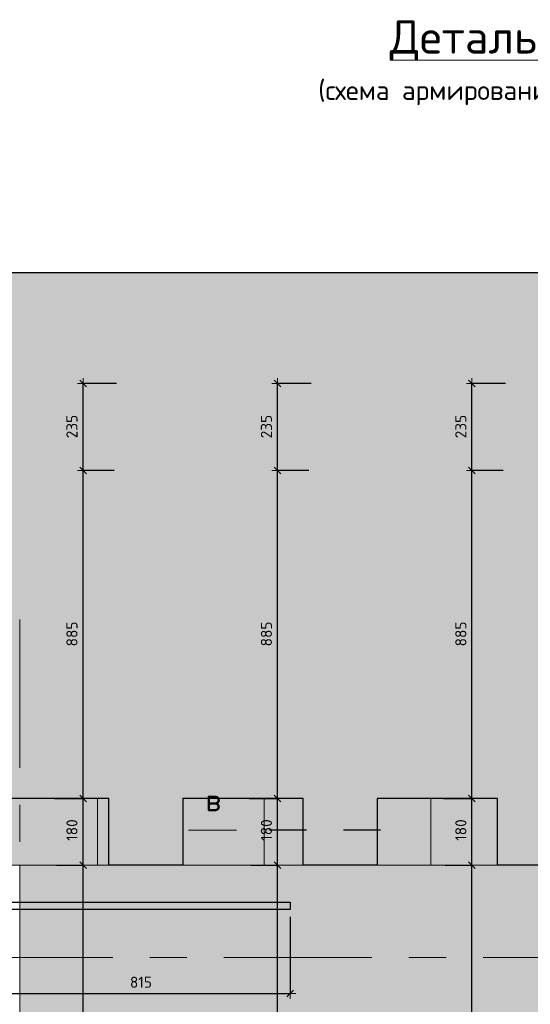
# Model space of a CAD drawing. Header units: metres. Extents: x -38 to 98, y -15 to 21.
# Tile 54 of 147: x 81.24 to 82.62, y -6.23 to -3.57. Entities that reach past the tile are written whole.
import ezdxf

# ---------------------------------------------------------------- set-up
doc = ezdxf.new("R2010")
doc.units = ezdxf.units.M
doc.header["$PDMODE"] = 65
for name, pattern in [('______11', [0.5, 0.4, -0.05, 0, -0.05]), ('______2', [0.0405, 0.03, -0.0105]), ('______5', [1.1, 0.8, -0.1, 0.1, -0.1])]:
    doc.linetypes.add(name, pattern=pattern)
doc.layers.add('XR$5$Арм.стержн.Доп. Арм верхн.зоны Х', color=7, linetype='Continuous', lineweight=35, true_color=0x8c8cff)
for name, color, linetype, lineweight in [('XR$5$ВК__отв в полу 1-2 эт', 220, 'Continuous', 25), ('XR$5$Общий слой (1)_1', 7, 'Continuous', 13), ('XR$5$Осевая линия (1)', 7, '______5', 13), ('XR$5$Перекрытие (1)', 7, 'Continuous', 35), ('XR$5$Размерная линия (1)', 7, 'Continuous', 13), ('XR$5$Текст_ общее_1', 7, 'Continuous', 13)]:
    doc.layers.add(name, color=color, linetype=linetype, lineweight=lineweight)
doc.styles.add('ISOCPEUR', font='txt')
doc.dimstyles.new('DIMSTYLE_24', dxfattribs={"dimtxt": 0.03, "dimasz": 0.03, "dimexe": 0, "dimexo": 0, "dimgap": 0.015, "dimtad": 2, "dimdec": 0, "dimlfac": 1000, "dimrnd": 5, "dimzin": 12, "dimdsep": 46, "dimtxsty": 'ISOCPEUR', "dimblk1": 'ALL_ML_STRICH', "dimblk2": 'ALL_ML_STRICH', "dimsah": 1, "dimcen": 0, "dimclrd": 7, "dimclre": 256, "dimclrt": 7, "dimadec": 0, "dimazin": 0, "dimtfac": 1, "dimtdec": 0, "dimtix": 1, "dimtmove": 2, "dimatfit": 3, "dimfxl": 0, "dimtzin": 0, "dimlwd": 0, "dimlwe": -3, "dimarcsym": 0})
pattern_1 = [(0, (0.45, 0.45), (0.225, 0.225), [0.225, -0.225]), (90, (0.45, 0.45), (-0.225, 0.225), [0.225, -0.225])]

# ---------------------------------------------------------------- blocks, each defined once
blk = doc.blocks.new('ALL_ML_STRICH')
at = {"color": 0, "linetype": 'ByBlock', "lineweight": -2}
for p, q in [((-1, 0), (0.5, 0)), ((-0.3, -0.3), (0.3, 0.3)), ((0, -0.5), (0, 0.5))]:
    blk.add_line(p, q, dxfattribs=at)
blk = doc.blocks.new('*D731')
at = {"layer": 'DEFPOINTS', "color": 7, "linetype": 'Continuous', "lineweight": 13, "transparency": 33554687}
for p in [(82.3694, -5.8499), (82.4614, -6.7349), (82.5656, -6.7349)]:
    blk.add_point(p, dxfattribs=at)
at = {"layer": 'XR$5$Размерная линия (1)', "color": 9, "linetype": 'Continuous', "lineweight": -2, "true_color": 0xc7c7c7, "transparency": 33554687}
for p, q in [((82.3894, -5.8499), (82.4614, -5.8499)), ((82.5456, -6.7349), (82.4614, -6.7349))]:
    blk.add_line(p, q, dxfattribs=at)
at = {"layer": 'XR$5$Размерная линия (1)', "color": 7, "linetype": 'Continuous', "lineweight": -2, "transparency": 33554687}
blk.add_line((82.4614, -6.7349), (82.4614, -5.8499), dxfattribs=at)
at = {"layer": 'XR$5$Размерная линия (1)', "color": 7, "linetype": 'Continuous', "lineweight": 13, "transparency": 33554687, "xscale": 0.03, "yscale": 0.03, "zscale": 0.03}
for p, rotation in [((82.4614, -5.8499), 90), ((82.4614, -6.7349), 270)]:
    blk.add_blockref('ALL_ML_STRICH', p, dxfattribs=dict(at, rotation=rotation))
at = {"layer": 'XR$5$Размерная линия (1)', "color": 7, "linetype": 'Continuous', "lineweight": 13, "transparency": 33554687, "insert": (82.4314, -6.2909), "char_height": 0.03, "width": 0.09, "attachment_point": 5, "rotation": 90, "style": 'ISOCPEUR'}
blk.add_mtext('\\A1;{885}', dxfattribs=at)
blk = doc.blocks.new('*D732')
at = {"layer": 'DEFPOINTS', "color": 7, "linetype": 'Continuous', "lineweight": 13, "transparency": 33554687}
for p in [(82.3647, -5.6699), (82.3694, -5.8499), (82.4614, -5.8499)]:
    blk.add_point(p, dxfattribs=at)
at = {"layer": 'XR$5$Размерная линия (1)', "color": 9, "linetype": 'Continuous', "lineweight": -2, "true_color": 0xc7c7c7, "transparency": 33554687}
for p, q in [((82.3847, -5.6699), (82.4614, -5.6699)), ((82.3894, -5.8499), (82.4614, -5.8499))]:
    blk.add_line(p, q, dxfattribs=at)
at = {"layer": 'XR$5$Размерная линия (1)', "color": 7, "linetype": 'Continuous', "lineweight": -2, "transparency": 33554687}
blk.add_line((82.4614, -5.8499), (82.4614, -5.6699), dxfattribs=at)
at = {"layer": 'XR$5$Размерная линия (1)', "color": 7, "linetype": 'Continuous', "lineweight": 13, "transparency": 33554687, "xscale": 0.03, "yscale": 0.03, "zscale": 0.03}
for p, rotation in [((82.4614, -5.6699), 90), ((82.4614, -5.8499), 270)]:
    blk.add_blockref('ALL_ML_STRICH', p, dxfattribs=dict(at, rotation=rotation))
at = {"layer": 'XR$5$Размерная линия (1)', "color": 7, "linetype": 'Continuous', "lineweight": 13, "transparency": 33554687, "insert": (82.4314, -5.7554), "char_height": 0.03, "width": 0.09, "attachment_point": 5, "rotation": 90, "style": 'ISOCPEUR'}
blk.add_mtext('\\A1;{180}', dxfattribs=at)
blk = doc.blocks.new('*D733')
at = {"layer": 'DEFPOINTS', "color": 7, "linetype": 'Continuous', "lineweight": 13, "transparency": 33554687}
for p in [(82.5656, -4.7849), (82.3647, -5.6699), (82.4614, -5.6699)]:
    blk.add_point(p, dxfattribs=at)
at = {"layer": 'XR$5$Размерная линия (1)', "color": 9, "linetype": 'Continuous', "lineweight": -2, "true_color": 0xc7c7c7, "transparency": 33554687}
for p, q in [((82.5456, -4.7849), (82.4614, -4.7849)), ((82.3847, -5.6699), (82.4614, -5.6699))]:
    blk.add_line(p, q, dxfattribs=at)
at = {"layer": 'XR$5$Размерная линия (1)', "color": 7, "linetype": 'Continuous', "lineweight": -2, "transparency": 33554687}
blk.add_line((82.4614, -5.6699), (82.4614, -4.7849), dxfattribs=at)
at = {"layer": 'XR$5$Размерная линия (1)', "color": 7, "linetype": 'Continuous', "lineweight": 13, "transparency": 33554687, "xscale": 0.03, "yscale": 0.03, "zscale": 0.03}
for p, rotation in [((82.4614, -4.7849), 90), ((82.4614, -5.6699), 270)]:
    blk.add_blockref('ALL_ML_STRICH', p, dxfattribs=dict(at, rotation=rotation))
at = {"layer": 'XR$5$Размерная линия (1)', "color": 7, "linetype": 'Continuous', "lineweight": 13, "transparency": 33554687, "insert": (82.4314, -5.2259), "char_height": 0.03, "width": 0.09, "attachment_point": 5, "rotation": 90, "style": 'ISOCPEUR'}
blk.add_mtext('\\A1;{885}', dxfattribs=at)
blk = doc.blocks.new('*D734')
at = {"layer": 'DEFPOINTS', "color": 7, "linetype": 'Continuous', "lineweight": 13, "transparency": 33554687}
for p in [(82.5721, -4.5499), (82.4614, -4.7849), (82.5656, -4.7849)]:
    blk.add_point(p, dxfattribs=at)
at = {"layer": 'XR$5$Размерная линия (1)', "color": 9, "linetype": 'Continuous', "lineweight": -2, "true_color": 0xc7c7c7, "transparency": 33554687}
for p, q in [((82.5521, -4.5499), (82.4614, -4.5499)), ((82.5456, -4.7849), (82.4614, -4.7849))]:
    blk.add_line(p, q, dxfattribs=at)
at = {"layer": 'XR$5$Размерная линия (1)', "color": 7, "linetype": 'Continuous', "lineweight": -2, "transparency": 33554687}
blk.add_line((82.4614, -4.7849), (82.4614, -4.5499), dxfattribs=at)
at = {"layer": 'XR$5$Размерная линия (1)', "color": 7, "linetype": 'Continuous', "lineweight": 13, "transparency": 33554687, "xscale": 0.03, "yscale": 0.03, "zscale": 0.03}
for p, rotation in [((82.4614, -4.5499), 90), ((82.4614, -4.7849), 270)]:
    blk.add_blockref('ALL_ML_STRICH', p, dxfattribs=dict(at, rotation=rotation))
at = {"layer": 'XR$5$Размерная линия (1)', "color": 7, "linetype": 'Continuous', "lineweight": 13, "transparency": 33554687, "insert": (82.4314, -4.6659), "char_height": 0.03, "width": 0.09, "attachment_point": 5, "rotation": 90, "style": 'ISOCPEUR'}
blk.add_mtext('\\A1;{235}', dxfattribs=at)
blk = doc.blocks.new('*D736')
at = {"layer": 'DEFPOINTS', "color": 7, "linetype": 'Continuous', "lineweight": 13, "transparency": 33554687}
for p in [(81.8444, -5.8499), (81.9364, -6.7349), (82.0406, -6.7349)]:
    blk.add_point(p, dxfattribs=at)
at = {"layer": 'XR$5$Размерная линия (1)', "color": 9, "linetype": 'Continuous', "lineweight": -2, "true_color": 0xc7c7c7, "transparency": 33554687}
for p, q in [((81.8644, -5.8499), (81.9364, -5.8499)), ((82.0206, -6.7349), (81.9364, -6.7349))]:
    blk.add_line(p, q, dxfattribs=at)
at = {"layer": 'XR$5$Размерная линия (1)', "color": 7, "linetype": 'Continuous', "lineweight": -2, "transparency": 33554687}
blk.add_line((81.9364, -6.7349), (81.9364, -5.8499), dxfattribs=at)
at = {"layer": 'XR$5$Размерная линия (1)', "color": 7, "linetype": 'Continuous', "lineweight": 13, "transparency": 33554687, "xscale": 0.03, "yscale": 0.03, "zscale": 0.03}
for p, rotation in [((81.9364, -5.8499), 90), ((81.9364, -6.7349), 270)]:
    blk.add_blockref('ALL_ML_STRICH', p, dxfattribs=dict(at, rotation=rotation))
at = {"layer": 'XR$5$Размерная линия (1)', "color": 7, "linetype": 'Continuous', "lineweight": 13, "transparency": 33554687, "insert": (81.9064, -6.2909), "char_height": 0.03, "width": 0.09, "attachment_point": 5, "rotation": 90, "style": 'ISOCPEUR'}
blk.add_mtext('\\A1;{885}', dxfattribs=at)
blk = doc.blocks.new('*D737')
at = {"layer": 'DEFPOINTS', "color": 7, "linetype": 'Continuous', "lineweight": 13, "transparency": 33554687}
for p in [(81.8397, -5.6699), (81.8444, -5.8499), (81.9364, -5.8499)]:
    blk.add_point(p, dxfattribs=at)
at = {"layer": 'XR$5$Размерная линия (1)', "color": 9, "linetype": 'Continuous', "lineweight": -2, "true_color": 0xc7c7c7, "transparency": 33554687}
for p, q in [((81.8597, -5.6699), (81.9364, -5.6699)), ((81.8644, -5.8499), (81.9364, -5.8499))]:
    blk.add_line(p, q, dxfattribs=at)
at = {"layer": 'XR$5$Размерная линия (1)', "color": 7, "linetype": 'Continuous', "lineweight": -2, "transparency": 33554687}
blk.add_line((81.9364, -5.8499), (81.9364, -5.6699), dxfattribs=at)
at = {"layer": 'XR$5$Размерная линия (1)', "color": 7, "linetype": 'Continuous', "lineweight": 13, "transparency": 33554687, "xscale": 0.03, "yscale": 0.03, "zscale": 0.03}
for p, rotation in [((81.9364, -5.6699), 90), ((81.9364, -5.8499), 270)]:
    blk.add_blockref('ALL_ML_STRICH', p, dxfattribs=dict(at, rotation=rotation))
at = {"layer": 'XR$5$Размерная линия (1)', "color": 7, "linetype": 'Continuous', "lineweight": 13, "transparency": 33554687, "insert": (81.9064, -5.7554), "char_height": 0.03, "width": 0.09, "attachment_point": 5, "rotation": 90, "style": 'ISOCPEUR'}
blk.add_mtext('\\A1;{180}', dxfattribs=at)
blk = doc.blocks.new('*D738')
at = {"layer": 'DEFPOINTS', "color": 7, "linetype": 'Continuous', "lineweight": 13, "transparency": 33554687}
for p in [(82.0406, -4.7849), (81.8397, -5.6699), (81.9364, -5.6699)]:
    blk.add_point(p, dxfattribs=at)
at = {"layer": 'XR$5$Размерная линия (1)', "color": 9, "linetype": 'Continuous', "lineweight": -2, "true_color": 0xc7c7c7, "transparency": 33554687}
for p, q in [((82.0206, -4.7849), (81.9364, -4.7849)), ((81.8597, -5.6699), (81.9364, -5.6699))]:
    blk.add_line(p, q, dxfattribs=at)
at = {"layer": 'XR$5$Размерная линия (1)', "color": 7, "linetype": 'Continuous', "lineweight": -2, "transparency": 33554687}
blk.add_line((81.9364, -5.6699), (81.9364, -4.7849), dxfattribs=at)
at = {"layer": 'XR$5$Размерная линия (1)', "color": 7, "linetype": 'Continuous', "lineweight": 13, "transparency": 33554687, "xscale": 0.03, "yscale": 0.03, "zscale": 0.03}
for p, rotation in [((81.9364, -4.7849), 90), ((81.9364, -5.6699), 270)]:
    blk.add_blockref('ALL_ML_STRICH', p, dxfattribs=dict(at, rotation=rotation))
at = {"layer": 'XR$5$Размерная линия (1)', "color": 7, "linetype": 'Continuous', "lineweight": 13, "transparency": 33554687, "insert": (81.9064, -5.2259), "char_height": 0.03, "width": 0.09, "attachment_point": 5, "rotation": 90, "style": 'ISOCPEUR'}
blk.add_mtext('\\A1;{885}', dxfattribs=at)
blk = doc.blocks.new('*D739')
at = {"layer": 'DEFPOINTS', "color": 7, "linetype": 'Continuous', "lineweight": 13, "transparency": 33554687}
for p in [(82.0471, -4.5499), (81.9364, -4.7849), (82.0406, -4.7849)]:
    blk.add_point(p, dxfattribs=at)
at = {"layer": 'XR$5$Размерная линия (1)', "color": 9, "linetype": 'Continuous', "lineweight": -2, "true_color": 0xc7c7c7, "transparency": 33554687}
for p, q in [((82.0271, -4.5499), (81.9364, -4.5499)), ((82.0206, -4.7849), (81.9364, -4.7849))]:
    blk.add_line(p, q, dxfattribs=at)
at = {"layer": 'XR$5$Размерная линия (1)', "color": 7, "linetype": 'Continuous', "lineweight": -2, "transparency": 33554687}
blk.add_line((81.9364, -4.7849), (81.9364, -4.5499), dxfattribs=at)
at = {"layer": 'XR$5$Размерная линия (1)', "color": 7, "linetype": 'Continuous', "lineweight": 13, "transparency": 33554687, "xscale": 0.03, "yscale": 0.03, "zscale": 0.03}
for p, rotation in [((81.9364, -4.5499), 90), ((81.9364, -4.7849), 270)]:
    blk.add_blockref('ALL_ML_STRICH', p, dxfattribs=dict(at, rotation=rotation))
at = {"layer": 'XR$5$Размерная линия (1)', "color": 7, "linetype": 'Continuous', "lineweight": 13, "transparency": 33554687, "insert": (81.9064, -4.6659), "char_height": 0.03, "width": 0.09, "attachment_point": 5, "rotation": 90, "style": 'ISOCPEUR'}
blk.add_mtext('\\A1;{235}', dxfattribs=at)
blk = doc.blocks.new('*D741')
at = {"layer": 'DEFPOINTS', "color": 7, "linetype": 'Continuous', "lineweight": 13, "transparency": 33554687}
for p in [(81.3194, -5.8499), (81.4114, -6.7349), (81.5156, -6.7349)]:
    blk.add_point(p, dxfattribs=at)
at = {"layer": 'XR$5$Размерная линия (1)', "color": 9, "linetype": 'Continuous', "lineweight": -2, "true_color": 0xc7c7c7, "transparency": 33554687}
for p, q in [((81.3394, -5.8499), (81.4114, -5.8499)), ((81.4956, -6.7349), (81.4114, -6.7349))]:
    blk.add_line(p, q, dxfattribs=at)
at = {"layer": 'XR$5$Размерная линия (1)', "color": 7, "linetype": 'Continuous', "lineweight": -2, "transparency": 33554687}
blk.add_line((81.4114, -6.7349), (81.4114, -5.8499), dxfattribs=at)
at = {"layer": 'XR$5$Размерная линия (1)', "color": 7, "linetype": 'Continuous', "lineweight": 13, "transparency": 33554687, "xscale": 0.03, "yscale": 0.03, "zscale": 0.03}
for p, rotation in [((81.4114, -5.8499), 90), ((81.4114, -6.7349), 270)]:
    blk.add_blockref('ALL_ML_STRICH', p, dxfattribs=dict(at, rotation=rotation))
at = {"layer": 'XR$5$Размерная линия (1)', "color": 7, "linetype": 'Continuous', "lineweight": 13, "transparency": 33554687, "insert": (81.3814, -6.2909), "char_height": 0.03, "width": 0.09, "attachment_point": 5, "rotation": 90, "style": 'ISOCPEUR'}
blk.add_mtext('\\A1;{885}', dxfattribs=at)
blk = doc.blocks.new('*D742')
at = {"layer": 'DEFPOINTS', "color": 7, "linetype": 'Continuous', "lineweight": 13, "transparency": 33554687}
for p in [(81.3147, -5.6699), (81.3194, -5.8499), (81.4114, -5.8499)]:
    blk.add_point(p, dxfattribs=at)
at = {"layer": 'XR$5$Размерная линия (1)', "color": 9, "linetype": 'Continuous', "lineweight": -2, "true_color": 0xc7c7c7, "transparency": 33554687}
for p, q in [((81.3347, -5.6699), (81.4114, -5.6699)), ((81.3394, -5.8499), (81.4114, -5.8499))]:
    blk.add_line(p, q, dxfattribs=at)
at = {"layer": 'XR$5$Размерная линия (1)', "color": 7, "linetype": 'Continuous', "lineweight": -2, "transparency": 33554687}
blk.add_line((81.4114, -5.8499), (81.4114, -5.6699), dxfattribs=at)
at = {"layer": 'XR$5$Размерная линия (1)', "color": 7, "linetype": 'Continuous', "lineweight": 13, "transparency": 33554687, "xscale": 0.03, "yscale": 0.03, "zscale": 0.03}
for p, rotation in [((81.4114, -5.6699), 90), ((81.4114, -5.8499), 270)]:
    blk.add_blockref('ALL_ML_STRICH', p, dxfattribs=dict(at, rotation=rotation))
at = {"layer": 'XR$5$Размерная линия (1)', "color": 7, "linetype": 'Continuous', "lineweight": 13, "transparency": 33554687, "insert": (81.3814, -5.7554), "char_height": 0.03, "width": 0.09, "attachment_point": 5, "rotation": 90, "style": 'ISOCPEUR'}
blk.add_mtext('\\A1;{180}', dxfattribs=at)
blk = doc.blocks.new('*D743')
at = {"layer": 'DEFPOINTS', "color": 7, "linetype": 'Continuous', "lineweight": 13, "transparency": 33554687}
for p in [(81.5156, -4.7849), (81.3147, -5.6699), (81.4114, -5.6699)]:
    blk.add_point(p, dxfattribs=at)
at = {"layer": 'XR$5$Размерная линия (1)', "color": 9, "linetype": 'Continuous', "lineweight": -2, "true_color": 0xc7c7c7, "transparency": 33554687}
for p, q in [((81.4956, -4.7849), (81.4114, -4.7849)), ((81.3347, -5.6699), (81.4114, -5.6699))]:
    blk.add_line(p, q, dxfattribs=at)
at = {"layer": 'XR$5$Размерная линия (1)', "color": 7, "linetype": 'Continuous', "lineweight": -2, "transparency": 33554687}
blk.add_line((81.4114, -5.6699), (81.4114, -4.7849), dxfattribs=at)
at = {"layer": 'XR$5$Размерная линия (1)', "color": 7, "linetype": 'Continuous', "lineweight": 13, "transparency": 33554687, "xscale": 0.03, "yscale": 0.03, "zscale": 0.03}
for p, rotation in [((81.4114, -4.7849), 90), ((81.4114, -5.6699), 270)]:
    blk.add_blockref('ALL_ML_STRICH', p, dxfattribs=dict(at, rotation=rotation))
at = {"layer": 'XR$5$Размерная линия (1)', "color": 7, "linetype": 'Continuous', "lineweight": 13, "transparency": 33554687, "insert": (81.3814, -5.2259), "char_height": 0.03, "width": 0.09, "attachment_point": 5, "rotation": 90, "style": 'ISOCPEUR'}
blk.add_mtext('\\A1;{885}', dxfattribs=at)
blk = doc.blocks.new('*D744')
at = {"layer": 'DEFPOINTS', "color": 7, "linetype": 'Continuous', "lineweight": 13, "transparency": 33554687}
for p in [(81.5221, -4.5499), (81.4114, -4.7849), (81.5156, -4.7849)]:
    blk.add_point(p, dxfattribs=at)
at = {"layer": 'XR$5$Размерная линия (1)', "color": 9, "linetype": 'Continuous', "lineweight": -2, "true_color": 0xc7c7c7, "transparency": 33554687}
for p, q in [((81.5021, -4.5499), (81.4114, -4.5499)), ((81.4956, -4.7849), (81.4114, -4.7849))]:
    blk.add_line(p, q, dxfattribs=at)
at = {"layer": 'XR$5$Размерная линия (1)', "color": 7, "linetype": 'Continuous', "lineweight": -2, "transparency": 33554687}
blk.add_line((81.4114, -4.7849), (81.4114, -4.5499), dxfattribs=at)
at = {"layer": 'XR$5$Размерная линия (1)', "color": 7, "linetype": 'Continuous', "lineweight": 13, "transparency": 33554687, "xscale": 0.03, "yscale": 0.03, "zscale": 0.03}
for p, rotation in [((81.4114, -4.5499), 90), ((81.4114, -4.7849), 270)]:
    blk.add_blockref('ALL_ML_STRICH', p, dxfattribs=dict(at, rotation=rotation))
at = {"layer": 'XR$5$Размерная линия (1)', "color": 7, "linetype": 'Continuous', "lineweight": 13, "transparency": 33554687, "insert": (81.3814, -4.6659), "char_height": 0.03, "width": 0.09, "attachment_point": 5, "rotation": 90, "style": 'ISOCPEUR'}
blk.add_mtext('\\A1;{235}', dxfattribs=at)
blk = doc.blocks.new('*D837')
at = {"layer": 'DEFPOINTS', "color": 7, "linetype": 'Continuous', "lineweight": 13, "transparency": 33554687}
for p in [(81.1556, -5.8499), (81.9706, -5.9699), (81.1556, -6.1964)]:
    blk.add_point(p, dxfattribs=at)
at = {"layer": 'XR$5$Размерная линия (1)', "color": 9, "linetype": 'Continuous', "lineweight": -2, "true_color": 0xc7c7c7, "transparency": 33554687}
for p, q in [((81.1556, -5.8699), (81.1556, -6.1964)), ((81.9706, -5.9899), (81.9706, -6.1964))]:
    blk.add_line(p, q, dxfattribs=at)
at = {"layer": 'XR$5$Размерная линия (1)', "color": 7, "linetype": 'Continuous', "lineweight": -2, "transparency": 33554687}
blk.add_line((81.1556, -6.1964), (81.9706, -6.1964), dxfattribs=at)
at = {"layer": 'XR$5$Размерная линия (1)', "color": 7, "linetype": 'Continuous', "lineweight": 13, "transparency": 33554687, "xscale": 0.03, "yscale": 0.03, "zscale": 0.03, "rotation": 180}
blk.add_blockref('ALL_ML_STRICH', (81.1556, -6.1964), dxfattribs=at)
at = {"layer": 'XR$5$Размерная линия (1)', "color": 7, "linetype": 'Continuous', "lineweight": 13, "transparency": 33554687, "xscale": 0.03, "yscale": 0.03, "zscale": 0.03}
blk.add_blockref('ALL_ML_STRICH', (81.9706, -6.1964), dxfattribs=at)
at = {"layer": 'XR$5$Размерная линия (1)', "color": 7, "linetype": 'Continuous', "lineweight": 13, "transparency": 33554687, "insert": (81.5676, -6.1664), "char_height": 0.03, "width": 0.09, "attachment_point": 5, "style": 'ISOCPEUR'}
blk.add_mtext('\\A1;{815}', dxfattribs=at)

msp = doc.modelspace()

# ---------------------------------------------------------------- hatches: boundary and pattern name
at = {"linetype": 'Continuous', "lineweight": 13, "true_color": 0xf1f1f1, "transparency": 33554687}
for points in [[(84.3056, -4.2499), (80.9556, -4.2499), (80.9556, -5.8499), (84.3056, -5.8499)], [(81.24, -7.2854), (84.4996, -7.2854), (84.4996, -5.8499), (81.24, -5.8499)]]:
    msp.add_hatch(color=7, dxfattribs=at).paths.add_polyline_path(points)
at = {"linetype": 'Continuous', "lineweight": 13, "transparency": 33554687}
h = msp.add_hatch(dxfattribs=at)
h.set_pattern_fill('____', scale=0.225, style=0, pattern_type=2)
h.set_pattern_definition(pattern_1)
h.paths.add_polyline_path([(81.4806, -5.6699), (81.1556, -5.6699), (81.1556, -5.8499), (81.4806, -5.8499)], flags=0)
h = msp.add_hatch(dxfattribs=at)
h.set_pattern_fill('____', scale=0.225, style=0, pattern_type=2)
h.set_pattern_definition(pattern_1)
h.paths.add_polyline_path([(82.0056, -5.6699), (81.6806, -5.6699), (81.6806, -5.8499), (82.0056, -5.8499)], flags=0)
h = msp.add_hatch(dxfattribs=at)
h.set_pattern_fill('____', scale=0.225, style=0, pattern_type=2)
h.set_pattern_definition(pattern_1)
h.paths.add_polyline_path([(82.5306, -5.6699), (82.2056, -5.6699), (82.2056, -5.8499), (82.5306, -5.8499)], flags=0)
at = {"linetype": 'Continuous', "lineweight": 25, "true_color": 0x000000, "transparency": 33554687}
msp.add_hatch(color=18, dxfattribs=at).paths.add_polyline_path([(81.8277, -5.7436), (81.8284, -5.7435), (81.9259, -5.7435), (81.9259, -5.7686), (81.8284, -5.7686), (81.8277, -5.7686), (81.8269, -5.7684), (81.8262, -5.7682), (81.8255, -5.7678), (81.8249, -5.7674), (81.8243, -5.7669), (81.8238, -5.7663), (81.8234, -5.7657), (81.823, -5.765), (81.8228, -5.7643), (81.8226, -5.7635), (81.8226, -5.7627), (81.8226, -5.7494), (81.8226, -5.7486), (81.8228, -5.7479), (81.823, -5.7471), (81.8234, -5.7465), (81.8238, -5.7458), (81.8243, -5.7452), (81.8249, -5.7447), (81.8255, -5.7443), (81.8262, -5.744), (81.8269, -5.7437)], flags=16)
msp.add_hatch(color=18, dxfattribs=at).paths.add_polyline_path([(82.3081, -5.7436), (82.3073, -5.7435), (82.2099, -5.7435), (82.2099, -5.7686), (82.3073, -5.7686), (82.3081, -5.7686), (82.3089, -5.7684), (82.3096, -5.7682), (82.3103, -5.7678), (82.3109, -5.7674), (82.3115, -5.7669), (82.312, -5.7663), (82.3124, -5.7657), (82.3128, -5.765), (82.313, -5.7643), (82.3132, -5.7635), (82.3132, -5.7627), (82.3132, -5.7494), (82.3132, -5.7486), (82.313, -5.7479), (82.3128, -5.7471), (82.3124, -5.7465), (82.312, -5.7458), (82.3115, -5.7452), (82.3109, -5.7447), (82.3103, -5.7443), (82.3096, -5.744), (82.3089, -5.7437)])

# ---------------------------------------------------------------- linework, layer by layer
at = {"color": 7, "linetype": '______2', "lineweight": 25, "transparency": 33554687}
msp.add_line((82.2145, -5.7561), (81.9059, -5.7561), dxfattribs=at)
at = {"color": 7, "linetype": 'Continuous', "lineweight": 13, "transparency": 33554687}
for q in [(81.2406, -7.0099), (84.4306, -5.8499)]:
    msp.add_line((81.2406, -5.8499), q, dxfattribs=at)
at = {"layer": 'XR$5$Арм.стержн.Доп. Арм верхн.зоны Х', "color": 7, "linetype": 'Continuous', "lineweight": 25, "transparency": 33554687}
msp.add_lwpolyline([(81.9706, -5.9699), (81.2, -5.9699), (81.1825, -5.9675), (81.1643, -5.9615), (81.1476, -5.9521), (81.1339, -5.9406), (81.1224, -5.9269), (81.1131, -5.9102), (81.1071, -5.892), (81.1046, -5.8745), (81.1046, -4.2999), (81.1246, -4.2999), (81.1246, -5.8731), (81.1266, -5.8875), (81.1314, -5.9021), (81.139, -5.9155), (81.1481, -5.9264), (81.159, -5.9356), (81.1724, -5.9431), (81.1871, -5.9479), (81.2014, -5.9499), (81.9706, -5.9499), (81.9706, -5.9699)], dxfattribs=at)
msp.add_lwpolyline([(81.9706, -5.9699), (81.2, -5.9699), (81.1825, -5.9675), (81.1643, -5.9615), (81.1476, -5.9521), (81.1339, -5.9406), (81.1224, -5.9269), (81.1131, -5.9102), (81.1071, -5.892), (81.1046, -5.8745), (81.1046, -4.2999), (81.1246, -4.2999), (81.1246, -5.8731), (81.1266, -5.8875), (81.1314, -5.9021), (81.139, -5.9155), (81.1481, -5.9264), (81.159, -5.9356), (81.1724, -5.9431), (81.1871, -5.9479), (81.2014, -5.9499), (81.9706, -5.9499), (81.9706, -5.9699)], dxfattribs=at)
at = {"layer": 'XR$5$ВК__отв в полу 1-2 эт', "color": 7, "linetype": 'Continuous', "lineweight": 13, "transparency": 33554687}
msp.add_line((81.8259, -5.7561), (81.6959, -5.7561), dxfattribs=at)
at = {"layer": 'XR$5$Общий слой (1)_1', "color": 7, "linetype": 'Continuous', "lineweight": 13, "transparency": 33554687}
for p in [(80.455, -5.8499), (80.4556, -5.8499)]:
    msp.add_line(p, (84.4996, -5.8499), dxfattribs=at)
at = {"layer": 'XR$5$Осевая линия (1)', "color": 253, "linetype": '______11', "lineweight": 13, "true_color": 0xa0a0a0, "transparency": 33554687}
for p, q in [((81.2406, -5.1871), (81.2406, -7.3771)), ((84.2914, -6.0999), (79.9389, -6.0999))]:
    msp.add_line(p, q, dxfattribs=at)
at = {"layer": 'XR$5$Перекрытие (1)', "color": 7, "linetype": 'Continuous', "lineweight": 25, "transparency": 33554687}
for p, q in [((80.9556, -4.2499), (84.3056, -4.2499)), ((81.4806, -5.6699), (80.9556, -5.6699)), ((81.4806, -5.8499), (81.4806, -5.6699)), ((81.6806, -5.6699), (81.6806, -5.8499)), ((82.0056, -5.6699), (81.6806, -5.6699)), ((82.0056, -5.8499), (82.0056, -5.6699)), ((82.2056, -5.6699), (82.2056, -5.8499)), ((82.5306, -5.6699), (82.2056, -5.6699)), ((82.5306, -5.8499), (82.5306, -5.6699)), ((81.6806, -5.8499), (81.4806, -5.8499)), ((82.2056, -5.8499), (82.0056, -5.8499)), ((82.7306, -5.8499), (82.5306, -5.8499))]:
    msp.add_line(p, q, dxfattribs=at)

# ---------------------------------------------------------------- texts
at = {"color": 7, "linetype": 'Continuous', "lineweight": 13, "transparency": 33554687, "insert": (81.7632, -5.6746), "char_height": 0.06, "width": 0.065333, "attachment_point": 5, "style": 'ISOCPEUR'}
msp.add_mtext('\\A1;{\\fISOCPEUR|i0|b0;\\H0.060000;\\W1.000000;\\C7;в}\\P', dxfattribs=at)
at = {"layer": 'XR$5$Текст_ общее_1', "color": 7, "linetype": 'Continuous', "lineweight": 13, "transparency": 33554687, "insert": (82.6368, -3.5688), "char_height": 0.09, "width": 2.112075, "attachment_point": 2, "line_spacing_factor": 1.084337}
msp.add_mtext('\\A1;{\\L\\fISOCPEUR|i0|b0;\\H0.090000;\\W1.000000;\\C7;  Деталь плана 2\\l}\\P{\\fISOCPEUR|i0|b0;\\H0.052500;\\W1.000000;\\C7;(схема армирования ребер балкона)}\\P', dxfattribs=at)

# ---------------------------------------------------------------- dimensions: what is measured, and where the dimension line sits
at = {"layer": 'XR$5$Размерная линия (1)', "color": 7, "linetype": 'Continuous', "lineweight": 13, "transparency": 33554687}
for base, p1, p2, picture, middle in [((81.4114, -4.5499), (81.4956, -4.7849), (81.5021, -4.5499), '*D744', (81.3814, -4.6659)), ((81.9364, -4.5499), (82.0206, -4.7849), (82.0271, -4.5499), '*D739', (81.9064, -4.6659)), ((82.4614, -4.5499), (82.5456, -4.7849), (82.5521, -4.5499), '*D734', (82.4314, -4.6659)), ((81.4114, -4.7849), (81.3347, -5.6699), (81.4956, -4.7849), '*D743', (81.3814, -5.2259)), ((81.9364, -4.7849), (81.8597, -5.6699), (82.0206, -4.7849), '*D738', (81.9064, -5.2259)), ((82.4614, -4.7849), (82.3847, -5.6699), (82.5456, -4.7849), '*D733', (82.4314, -5.2259)), ((81.4114, -5.6699), (81.3394, -5.8499), (81.3347, -5.6699), '*D742', (81.3814, -5.7554)), ((81.9364, -5.6699), (81.8644, -5.8499), (81.8597, -5.6699), '*D737', (81.9064, -5.7554)), ((82.4614, -5.6699), (82.3894, -5.8499), (82.3847, -5.6699), '*D732', (82.4314, -5.7554)), ((81.4114, -5.8499), (81.4956, -6.7349), (81.3394, -5.8499), '*D741', (81.3814, -6.2909)), ((81.9364, -5.8499), (82.0206, -6.7349), (81.8644, -5.8499), '*D736', (81.9064, -6.2909)), ((82.4614, -5.8499), (82.5456, -6.7349), (82.3894, -5.8499), '*D731', (82.4314, -6.2909))]:
    dim = msp.add_linear_dim(base=base, p1=p1, p2=p2, angle=90, dimstyle='DIMSTYLE_24', override={"dimpost": '<>', "dimclrd": 7, "dimclre": 9, "dimclrt": 7, "dimlwd": 0, "dimlwe": 65533}, dxfattribs=at)
    dim.commit()
    dim.dimension.update_dxf_attribs({"geometry": picture, "text_midpoint": middle, "dimtype": 160})
dim = msp.add_linear_dim(base=(81.9706, -6.1964), p1=(81.1556, -5.8699), p2=(81.9706, -5.9899), dimstyle='DIMSTYLE_24', override={"dimpost": '<>', "dimclrd": 7, "dimclre": 9, "dimclrt": 7, "dimlwd": 0, "dimlwe": 65533}, dxfattribs=at)
dim.commit()
dim.dimension.update_dxf_attribs({"geometry": '*D837', "text_midpoint": (81.5676, -6.1664), "dimtype": 160})

doc.saveas('drawing.dxf')
